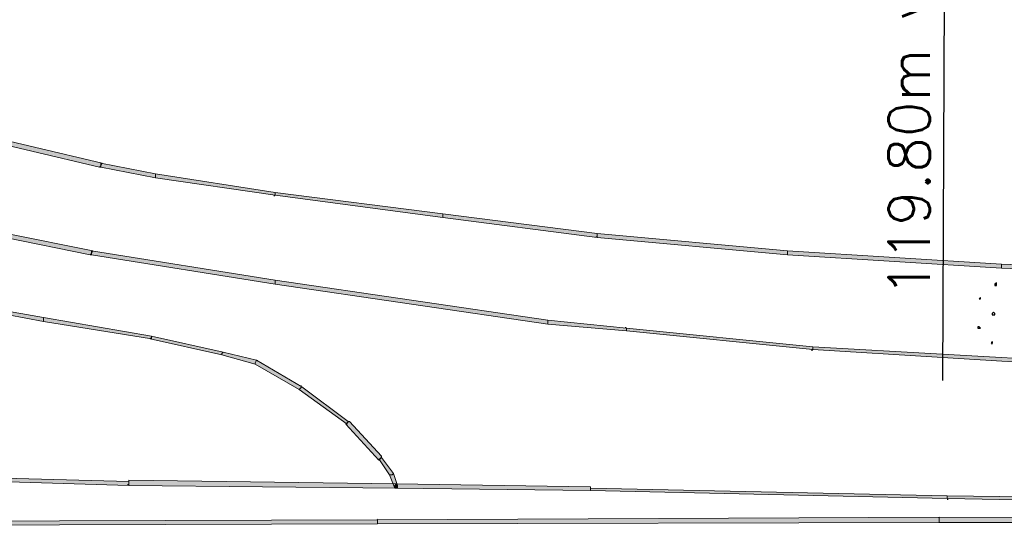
# Model space of a CAD drawing. Header units: millimetres. Extents: x -27 to 2301, y -256 to 766.
# Tile 82 of 97: x 365 to 389, y 95 to 107. Entities that reach past the tile are written whole.
import ezdxf
from ezdxf.enums import TextEntityAlignment as Align

# ---------------------------------------------------------------- set-up
doc = ezdxf.new("R2010")
doc.units = ezdxf.units.MM
doc.layers.add('SIV-ONDERGROND-ALG', color=251, linetype='Continuous')
doc.layers.add('SIV-VRI-MAATVOERING', color=7, linetype='Continuous')
doc.styles.add('ROMANS', font='romans.shx', dxfattribs={"width": 0.7})

# ---------------------------------------------------------------- blocks, each defined once
blk = doc.blocks.new('162')
at = {"style": 'ROMANS'}
blk.add_attdef('ARM.NR', text='', height=500, dxfattribs=at).set_placement((0, 0), align=Align.MIDDLE)

msp = doc.modelspace()

# ---------------------------------------------------------------- hatches: boundary and pattern name
at = {"layer": 'SIV-ONDERGROND-ALG'}
h = msp.add_hatch(color=256, dxfattribs=at)
h.dxf.hatch_style = 2
h.paths.add_polyline_path([(363.646, 104.009), (363.614, 103.977), (366.894, 103.205), (366.927, 103.237), (366.959, 103.301), (363.678, 104.073)])
h = msp.add_hatch(color=256, dxfattribs=at)
h.dxf.hatch_style = 2
h.paths.add_polyline_path([(366.894, 103.205), (366.927, 103.205), (366.927, 103.237)])
h = msp.add_hatch(color=256, dxfattribs=at)
h.dxf.hatch_style = 2
h.paths.add_polyline_path([(366.927, 103.237), (366.927, 103.205), (368.245, 102.948), (368.245, 103.044), (366.927, 103.301)])
h = msp.add_hatch(color=256, dxfattribs=at)
h.dxf.hatch_style = 2
h.paths.add_polyline_path([(368.245, 102.98), (368.245, 102.948), (371.14, 102.529), (371.14, 102.594), (368.245, 103.044)])
h = msp.add_hatch(color=256, dxfattribs=at)
h.dxf.hatch_style = 2
h.paths.add_polyline_path([(371.14, 102.562), (371.14, 102.529), (375.193, 101.983), (375.193, 102.079), (371.14, 102.594)])
h = msp.add_hatch(color=256, dxfattribs=at)
h.dxf.hatch_style = 2
h.paths.add_polyline_path([(371.108, 102.529), (371.14, 102.529), (371.14, 102.497), (371.108, 102.497)])
h = msp.add_hatch(color=256, dxfattribs=at)
h.dxf.hatch_style = 2
h.paths.add_polyline_path([(375.193, 102.015), (375.193, 101.983), (378.924, 101.5), (378.924, 101.597), (375.193, 102.079)])
h = msp.add_hatch(color=256, dxfattribs=at)
h.dxf.hatch_style = 2
h.paths.add_polyline_path([(366.701, 101.114), (366.734, 101.178), (364.643, 101.597), (364.643, 101.564), (364.611, 101.5), (366.669, 101.082)])
h = msp.add_hatch(color=256, dxfattribs=at)
h.dxf.hatch_style = 2
h.paths.add_polyline_path([(378.892, 101.5), (378.892, 101.532), (378.924, 101.532), (378.924, 101.5)])
h = msp.add_hatch(color=256, dxfattribs=at)
h.dxf.hatch_style = 2
h.paths.add_polyline_path([(378.924, 101.564), (378.924, 101.5), (383.524, 101.082), (383.524, 101.178), (378.924, 101.597)])
h = msp.add_hatch(color=256, dxfattribs=at)
h.dxf.hatch_style = 2
h.paths.add_polyline_path([(371.14, 100.407), (371.14, 100.471), (366.701, 101.178), (366.701, 101.082), (371.14, 100.374)])
h = msp.add_hatch(color=256, dxfattribs=at)
h.dxf.hatch_style = 2
h.paths.add_polyline_path([(383.524, 101.114), (383.524, 101.082), (388.702, 100.76), (388.702, 100.857), (383.524, 101.178)])
h = msp.add_hatch(color=256, dxfattribs=at)
h.dxf.hatch_style = 2
h.paths.add_polyline_path([(366.701, 101.082), (366.669, 101.082), (366.701, 101.114)])
h = msp.add_hatch(color=256, dxfattribs=at)
h.dxf.hatch_style = 2
h.paths.add_polyline_path([(388.702, 100.793), (388.702, 100.76), (394.106, 100.567), (394.106, 100.664), (388.702, 100.857)])
h = msp.add_hatch(color=256, dxfattribs=at)
h.dxf.hatch_style = 2
h.paths.add_polyline_path([(377.734, 99.442), (377.734, 99.506), (371.14, 100.471), (371.14, 100.374), (377.734, 99.409)])
h = msp.add_hatch(color=256, dxfattribs=at)
h.dxf.hatch_style = 2
h.paths.add_polyline_path([(362.97, 99.988), (362.97, 99.956), (365.543, 99.474), (365.543, 99.57), (362.97, 100.021)])
h = msp.add_hatch(color=256, dxfattribs=at)
h.dxf.hatch_style = 2
h.paths.add_polyline_path([(365.543, 99.506), (365.543, 99.474), (368.149, 99.056), (368.149, 99.12), (365.543, 99.57)])
h = msp.add_hatch(color=256, dxfattribs=at)
h.dxf.hatch_style = 2
h.paths.add_polyline_path([(379.632, 99.281), (379.632, 99.313), (377.734, 99.506), (377.734, 99.409), (379.632, 99.249)])
h = msp.add_hatch(color=256, dxfattribs=at)
h.dxf.hatch_style = 2
h.paths.add_polyline_path([(379.6, 99.313), (379.6, 99.345), (379.632, 99.345), (379.632, 99.313)])
h = msp.add_hatch(color=256, dxfattribs=at)
h.dxf.hatch_style = 2
h.paths.add_polyline_path([(384.135, 98.83), (384.135, 98.863), (379.632, 99.313), (379.632, 99.249), (384.135, 98.798)])
h = msp.add_hatch(color=256, dxfattribs=at)
h.dxf.hatch_style = 2
h.paths.add_polyline_path([(368.149, 99.088), (368.117, 99.056), (369.854, 98.67), (369.854, 98.702), (369.886, 98.734), (368.149, 99.12)])
h = msp.add_hatch(color=256, dxfattribs=at)
h.dxf.hatch_style = 2
h.paths.add_polyline_path([(384.103, 98.798), (384.135, 98.798), (384.135, 98.766), (384.103, 98.766)])
h = msp.add_hatch(color=256, dxfattribs=at)
h.dxf.hatch_style = 2
h.paths.add_polyline_path([(390.407, 98.477), (390.407, 98.509), (384.135, 98.863), (384.135, 98.798), (390.407, 98.412)])
h = msp.add_hatch(color=256, dxfattribs=at)
h.dxf.hatch_style = 2
h.paths.add_polyline_path([(369.854, 98.702), (369.854, 98.67), (370.658, 98.444), (370.658, 98.477), (370.69, 98.541), (369.886, 98.734)])
h = msp.add_hatch(color=256, dxfattribs=at)
h.dxf.hatch_style = 2
h.paths.add_polyline_path([(370.658, 98.477), (370.658, 98.444), (371.719, 97.833), (371.751, 97.865), (371.783, 97.898), (370.69, 98.541)])
h = msp.add_hatch(color=256, dxfattribs=at)
h.dxf.hatch_style = 2
h.paths.add_polyline_path([(370.69, 98.541), (370.722, 98.541), (370.69, 98.509)])
h = msp.add_hatch(color=256, dxfattribs=at)
h.dxf.hatch_style = 2
h.paths.add_polyline_path([(371.751, 97.865), (371.719, 97.833), (372.877, 96.997), (372.877, 97.029), (372.909, 97.061), (371.783, 97.898)])
h = msp.add_hatch(color=256, dxfattribs=at)
h.dxf.hatch_style = 2
h.paths.add_polyline_path([(371.751, 97.898), (371.751, 97.93), (371.783, 97.93), (371.783, 97.898)])
h = msp.add_hatch(color=256, dxfattribs=at)
h.dxf.hatch_style = 2
h.paths.add_polyline_path([(372.877, 97.029), (372.845, 96.997), (373.649, 96.129), (373.681, 96.161), (373.713, 96.225), (372.941, 97.061)])
h = msp.add_hatch(color=256, dxfattribs=at)
h.dxf.hatch_style = 2
h.paths.add_polyline_path([(372.909, 97.061), (372.941, 97.061), (372.877, 97.029)])
h = msp.add_hatch(color=256, dxfattribs=at)
h.dxf.hatch_style = 2
h.paths.add_polyline_path([(373.681, 96.161), (373.649, 96.161), (373.906, 95.775), (373.971, 95.775), (374.003, 95.807), (373.713, 96.193)])
h = msp.add_hatch(color=256, dxfattribs=at)
h.dxf.hatch_style = 2
h.paths.add_polyline_path([(373.713, 96.225), (373.713, 96.193), (373.681, 96.161)])
h = msp.add_hatch(color=256, dxfattribs=at)
h.dxf.hatch_style = 2
h.paths.add_polyline_path([(359.143, 95.807), (359.143, 95.775), (367.602, 95.517), (367.602, 95.614), (359.143, 95.839)])
h = msp.add_hatch(color=256, dxfattribs=at)
h.dxf.hatch_style = 2
h.paths.add_polyline_path([(373.971, 95.775), (373.906, 95.775), (374.035, 95.453), (374.067, 95.485), (374.099, 95.517), (374.003, 95.807)])
h = msp.add_hatch(color=256, dxfattribs=at)
h.dxf.hatch_style = 2
h.paths.add_polyline_path([(367.57, 95.517), (367.57, 95.55), (367.602, 95.55), (367.602, 95.517)])
h = msp.add_hatch(color=256, dxfattribs=at)
h.dxf.hatch_style = 2
h.paths.add_polyline_path([(367.602, 95.582), (367.602, 95.517), (374.067, 95.453), (374.067, 95.55), (367.602, 95.646)])
h = msp.add_hatch(color=256, dxfattribs=at)
h.dxf.hatch_style = 2
h.paths.add_polyline_path([(374.067, 95.453), (374.035, 95.453), (374.035, 95.517), (374.067, 95.55), (374.067, 95.485)])
h = msp.add_hatch(color=256, dxfattribs=at)
h.dxf.hatch_style = 2
h.paths.add_polyline_path([(374.099, 95.517), (374.099, 95.453), (374.067, 95.453), (374.035, 95.453), (374.067, 95.485)])
h = msp.add_hatch(color=256, dxfattribs=at)
h.dxf.hatch_style = 2
h.paths.add_polyline_path([(374.067, 95.55), (374.099, 95.517), (374.099, 95.453), (374.067, 95.453), (374.067, 95.485)])
h = msp.add_hatch(color=256, dxfattribs=at)
h.dxf.hatch_style = 2
h.paths.add_polyline_path([(374.067, 95.485), (374.067, 95.453), (378.763, 95.389), (378.763, 95.485), (374.067, 95.55)])
h = msp.add_hatch(color=256, dxfattribs=at)
h.dxf.hatch_style = 2
h.paths.add_polyline_path([(378.763, 95.421), (378.763, 95.389), (387.384, 95.196), (387.384, 95.26), (378.763, 95.453)])
h = msp.add_hatch(color=256, dxfattribs=at)
h.dxf.hatch_style = 2
h.paths.add_polyline_path([(387.384, 95.228), (387.384, 95.196), (392.466, 95.099), (392.466, 95.196), (387.384, 95.26)])
h = msp.add_hatch(color=256, dxfattribs=at)
h.dxf.hatch_style = 2
h.paths.add_polyline_path([(387.384, 95.196), (387.416, 95.196), (387.416, 95.164), (387.384, 95.164)])
h = msp.add_hatch(color=256, dxfattribs=at)
h.dxf.hatch_style = 2
h.paths.add_polyline_path([(373.617, 94.617), (373.617, 94.585), (387.191, 94.617), (387.191, 94.745), (373.617, 94.681)])
h = msp.add_hatch(color=256, dxfattribs=at)
h.dxf.hatch_style = 2
h.paths.add_polyline_path([(387.158, 94.745), (387.191, 94.745), (387.191, 94.713)])
h = msp.add_hatch(color=256, dxfattribs=at)
h.dxf.hatch_style = 2
h.paths.add_polyline_path([(387.191, 94.681), (387.191, 94.617), (395.2, 94.617), (395.2, 94.713), (387.191, 94.745)])
h = msp.add_hatch(color=256, dxfattribs=at)
h.dxf.hatch_style = 2
h.paths.add_polyline_path([(363.356, 94.585), (363.356, 94.552), (373.617, 94.585), (373.617, 94.681), (363.356, 94.649)])
h = msp.add_hatch(color=256, dxfattribs=at)
h.dxf.hatch_style = 2
h.paths.add_polyline_path([(373.585, 94.681), (373.617, 94.713), (373.617, 94.681)])

# ---------------------------------------------------------------- linework, layer by layer
at = {"layer": 'SIV-ONDERGROND-ALG', "lineweight": 5}
for points in [[(363.646, 104.009), (363.614, 103.977), (366.894, 103.205), (366.927, 103.237), (366.959, 103.301), (363.678, 104.073), (363.646, 104.009)], [(366.894, 103.205), (366.927, 103.205)], [(366.927, 103.237), (366.927, 103.205), (368.245, 102.948), (368.245, 103.044), (366.927, 103.301), (366.927, 103.237)], [(368.245, 102.98), (368.245, 102.948), (371.14, 102.529), (371.14, 102.594), (368.245, 103.044), (368.245, 102.98)], [(371.14, 102.562), (371.14, 102.529), (375.193, 101.983), (375.193, 102.079), (371.14, 102.594), (371.14, 102.562)], [(375.193, 102.015), (375.193, 101.983), (378.924, 101.5), (378.924, 101.597), (375.193, 102.079), (375.193, 102.015)], [(366.701, 101.114), (366.734, 101.178), (364.643, 101.597), (364.643, 101.564), (364.611, 101.5), (366.669, 101.082), (366.701, 101.114)], [(378.924, 101.564), (378.924, 101.5), (383.524, 101.082), (383.524, 101.178), (378.924, 101.597), (378.924, 101.564)], [(371.14, 100.407), (371.14, 100.471), (366.701, 101.178), (366.701, 101.082), (371.14, 100.374), (371.14, 100.407)], [(383.524, 101.114), (383.524, 101.082), (388.702, 100.76), (388.702, 100.857), (383.524, 101.178), (383.524, 101.114)], [(366.701, 101.082), (366.669, 101.082)], [(388.702, 100.793), (388.702, 100.76), (394.106, 100.567), (394.106, 100.664), (388.702, 100.857), (388.702, 100.793)], [(377.734, 99.442), (377.734, 99.506), (371.14, 100.471), (371.14, 100.374), (377.734, 99.409), (377.734, 99.442)], [(362.97, 99.988), (362.97, 99.956), (365.543, 99.474), (365.543, 99.57), (362.97, 100.021), (362.97, 99.988)], [(365.543, 99.506), (365.543, 99.474), (368.149, 99.056), (368.149, 99.12), (365.543, 99.57), (365.543, 99.506)], [(379.632, 99.281), (379.632, 99.313), (377.734, 99.506), (377.734, 99.409), (379.632, 99.249), (379.632, 99.281)], [(384.135, 98.83), (384.135, 98.863), (379.632, 99.313), (379.632, 99.249), (384.135, 98.798), (384.135, 98.83)], [(368.149, 99.088), (368.117, 99.056), (369.854, 98.67), (369.854, 98.702), (369.886, 98.734), (368.149, 99.12), (368.149, 99.088)], [(368.149, 99.12), (368.149, 99.12)], [(390.407, 98.477), (390.407, 98.509), (384.135, 98.863), (384.135, 98.798), (390.407, 98.412), (390.407, 98.477)], [(369.854, 98.702), (369.854, 98.67), (370.658, 98.444), (370.658, 98.477), (370.69, 98.541), (369.886, 98.734), (369.854, 98.702)], [(370.658, 98.477), (370.658, 98.444), (371.719, 97.833), (371.751, 97.865), (371.783, 97.898), (370.69, 98.541), (370.658, 98.477)], [(371.751, 97.865), (371.719, 97.833), (372.877, 96.997), (372.877, 97.029), (372.909, 97.061), (371.783, 97.898), (371.751, 97.865)], [(372.877, 97.029), (372.845, 96.997), (373.649, 96.129), (373.681, 96.161), (373.713, 96.225), (372.941, 97.061), (372.877, 97.029)], [(372.909, 97.061), (372.941, 97.061)], [(373.681, 96.161), (373.649, 96.161), (373.906, 95.775), (373.971, 95.775), (374.003, 95.807), (373.713, 96.193), (373.681, 96.161)], [(373.713, 96.225), (373.713, 96.193)], [(359.143, 95.807), (359.143, 95.775), (367.602, 95.517), (367.602, 95.614), (359.143, 95.839), (359.143, 95.807)], [(373.971, 95.775), (373.906, 95.775), (374.035, 95.453), (374.067, 95.485), (374.099, 95.517), (374.003, 95.807), (373.971, 95.775)], [(367.602, 95.582), (367.602, 95.517), (374.067, 95.453), (374.067, 95.55), (367.602, 95.646), (367.602, 95.582)], [(374.067, 95.453), (374.035, 95.453), (374.035, 95.517), (374.067, 95.55)], [(374.099, 95.517), (374.099, 95.453), (374.067, 95.453), (374.035, 95.453)], [(374.067, 95.55), (374.099, 95.517), (374.099, 95.453), (374.067, 95.453)], [(374.067, 95.485), (374.067, 95.453), (378.763, 95.389), (378.763, 95.485), (374.067, 95.55), (374.067, 95.485)], [(378.763, 95.485), (378.763, 95.453)], [(378.763, 95.421), (378.763, 95.389), (387.384, 95.196), (387.384, 95.26), (378.763, 95.453), (378.763, 95.421)], [(387.384, 95.228), (387.384, 95.196), (392.466, 95.099), (392.466, 95.196), (387.384, 95.26), (387.384, 95.228)], [(373.617, 94.617), (373.617, 94.585), (387.191, 94.617), (387.191, 94.745), (373.617, 94.681), (373.617, 94.617)], [(387.191, 94.681), (387.191, 94.617), (395.2, 94.617), (395.2, 94.713), (387.191, 94.745), (387.191, 94.681)], [(363.356, 94.585), (363.356, 94.552), (373.617, 94.585), (373.617, 94.681), (363.356, 94.649), (363.356, 94.585)]]:
    msp.add_lwpolyline(points, dxfattribs=at)
at = {"layer": 'SIV-ONDERGROND-ALG', "lineweight": 25}
for points in [[(388.574, 100.374), (388.574, 100.407), (388.541, 100.374), (388.541, 100.342), (388.574, 100.342), (388.574, 100.374)], [(388.188, 100.021), (388.188, 100.053), (388.188, 100.053), (388.156, 100.021), (388.188, 100.021), (388.188, 100.021), (388.188, 100.021)], [(388.541, 99.667), (388.509, 99.699), (388.477, 99.667), (388.477, 99.635), (388.541, 99.635), (388.541, 99.667)], [(388.188, 99.313), (388.156, 99.345), (388.123, 99.345), (388.123, 99.313), (388.156, 99.313), (388.188, 99.313)], [(388.477, 98.959), (388.477, 98.991), (388.477, 98.959), (388.445, 98.959), (388.477, 98.927), (388.477, 98.927), (388.477, 98.959)]]:
    msp.add_lwpolyline(points, dxfattribs=at)
at = {"layer": 'SIV-VRI-MAATVOERING'}
msp.add_line((387.282, 98.047), (387.344, 112.321), dxfattribs=at)

# ---------------------------------------------------------------- block references
ref = msp.add_blockref('162', (386.919, 102.68), dxfattribs=dict(at, xscale=0.001999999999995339, yscale=0.001999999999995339, zscale=0.001999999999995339, rotation=90))
ref.add_attrib('ARM.NR', '119.80m van SS', dxfattribs={"layer": '0', "height": 1, "rotation": 90, "style": 'ROMANS'}).set_placement((386.464, 105.773), align=Align.MIDDLE)

doc.saveas('drawing.dxf')
